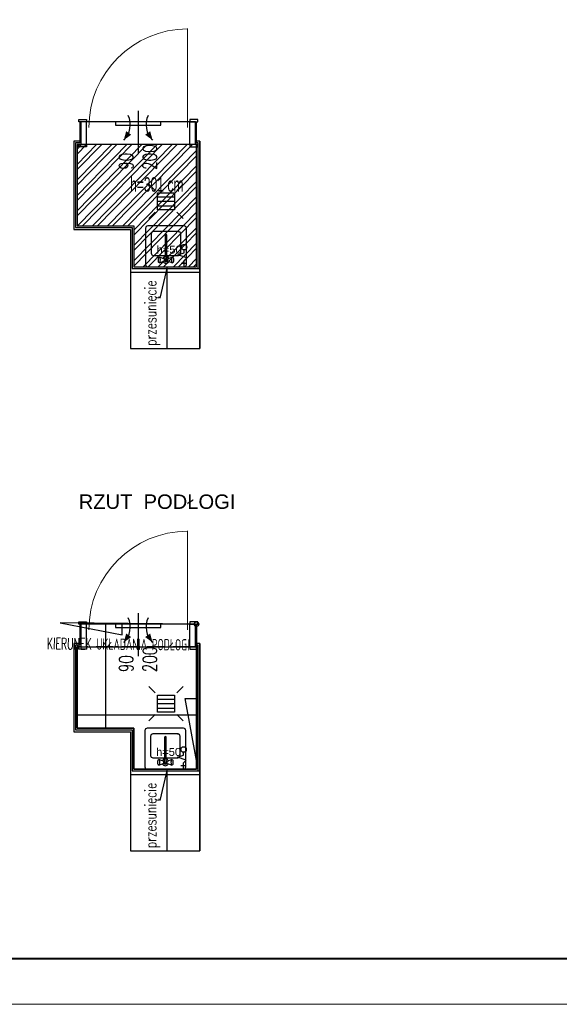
# Model space of a CAD drawing. Header units: centimetres. Extents: x -15121 to 30567, y -60641 to 0.
# Tile 201 of 256: x 8844 to 9320, y -25975 to -25106. Entities that reach past the tile are written whole.
import ezdxf
from ezdxf.enums import TextEntityAlignment as Align

# ---------------------------------------------------------------- set-up
doc = ezdxf.new("R2010")
doc.units = ezdxf.units.CM
doc.header["$LTSCALE"] = 60
doc.linetypes.add('( Dashed )', pattern=[0.75, 0.5, -0.25])
doc.layers.add('A Obramowanie', color=7, linetype='Continuous', lineweight=15, plot=False)
for name, color, linetype, lineweight in [('A Ramka', 5, 'Continuous', 40), ('A tabelka ogólna 25', 7, 'Continuous', 20), ('opisy', 1, 'Continuous', 15)]:
    doc.layers.add(name, color=color, linetype=linetype, lineweight=lineweight)
for name, color, linetype in [('AIKA podłoga wc cała', 2, 'Continuous'), ('AIKA podłoga wc pod meble', 8, 'Continuous'), ('AIKA sufity podwieszane', 8, 'Continuous'), ('AIKA TYNK', 5, 'Continuous'), ('AIKA widoki wymiarowanie', 7, 'Continuous'), ('AIKA widokowe', 7, 'Continuous'), ('AIKA wymiarowanie gnaizdka rzut lobby', 7, 'Continuous'), ('AIKA ŚCIANA', 8, 'Continuous')]:
    doc.layers.add(name, color=color, linetype=linetype)
doc.styles.add('Annotative', font='arial.ttf')
doc.styles.add('KomProjekt_txt', font='arial.ttf')
doc.styles.add('RomanS', font='romans.shx')

# ---------------------------------------------------------------- blocks, each defined once
blk = doc.blocks.new('*X5919')
at = {"color": 0}
for p, q in [((621.16, -2967.99), (636.16, -2967.99)), ((621.16, -2971.99), (636.16, -2971.99)), ((621.16, -2975.99), (636.16, -2975.99))]:
    blk.add_line(p, q, dxfattribs=at)

msp = doc.modelspace()

# ---------------------------------------------------------------- hatches: boundary and pattern name
at = {"layer": 'AIKA sufity podwieszane', "transparency": 33554610}
h = msp.add_hatch(dxfattribs=at)
h.set_pattern_fill('ANSI32', color=8, angle=0.6)
h.set_pattern_definition([(45.6, (-4704.032, 100.317), (-6.8053523, 6.6642933), []), (45.6, (-4699.542, 100.364), (-6.8053523, 6.6642933), [])])
h.paths.add_polyline_path([(9000.0423, -25216.582), (8894.6945, -25216.582), (8894.7054, -25288.3989), (8944.7054, -25288.3989), (8944.7054, -25324.3989), (9000.0423, -25324.3989)])

# ---------------------------------------------------------------- linework, layer by layer
at = {"layer": 'A Obramowanie', "transparency": 33554610}
msp.add_lwpolyline([(10389.0664, -25975.0194), (8155.9272, -25975.0194), (8155.9272, -24408.9094), (10389.0664, -24408.9094)], close=True, dxfattribs=at)
at = {"layer": 'A Ramka', "transparency": 33554610}
msp.add_lwpolyline([(10351.4715, -24449.4644), (8193.5221, -24449.4644), (8193.5221, -25934.4644), (10351.4715, -25934.4644)], close=True, dxfattribs=at)
at = {"layer": 'AIKA podłoga wc cała'}
for p, q in [((8919.8423, -25639.7074), (8919.8423, -25731.5242)), ((9000.0423, -25719.8628), (8894.7036, -25719.8628))]:
    msp.add_line(p, q, dxfattribs=at)
msp.add_lwpolyline([(8898.0423, -25639.7074), (8898.0423, -25659.7074), (8894.6945, -25659.7074), (8894.7054, -25731.5242), (8944.7054, -25731.5242), (8944.7054, -25767.5242), (9000.0423, -25767.5242), (9000.0423, -25659.7074), (8999.0423, -25659.7074), (8999.0423, -25639.7074)], close=True, dxfattribs=at)
at = {"layer": 'AIKA podłoga wc pod meble'}
for points in [[(8898.0423, -25196.582), (8898.0423, -25216.582), (8894.6945, -25216.582), (8894.7054, -25288.3989), (8944.7054, -25288.3989), (8944.7054, -25324.3989), (9000.0423, -25324.3989), (9000.0423, -25216.582), (8999.0423, -25216.582), (8999.0423, -25196.582)], [(8898.0423, -25639.7074), (8898.0423, -25659.7074), (8894.6945, -25659.7074), (8894.7054, -25731.5242), (8944.7054, -25731.5242), (8944.7054, -25767.5242), (9000.0423, -25767.5242), (9000.0423, -25659.7074), (8999.0423, -25659.7074), (8999.0423, -25639.7074)]]:
    msp.add_lwpolyline(points, close=True, dxfattribs=at)
at = {"layer": 'AIKA sufity podwieszane', "color": 8, "transparency": 33554610}
msp.add_lwpolyline([(8894.6945, -25216.582), (8894.7054, -25288.3989), (8944.7054, -25288.3989), (8944.7054, -25324.3989), (9000.0423, -25324.3989), (9000.0423, -25216.582)], close=True, dxfattribs=at)
at = {"layer": 'AIKA TYNK'}
for p, q in [((8943.2054, -25325.8989), (9003.0423, -25325.8989)), ((8943.2054, -25769.0242), (9003.0423, -25769.0242))]:
    msp.add_line(p, q, dxfattribs=at)
for points in [[(8897.0423, -25215.082), (8893.1999, -25215.082), (8893.1999, -25289.8989), (8943.2054, -25289.8989), (8943.2054, -25325.8989)], [(9001.5423, -25325.8989), (9001.5423, -25215.082), (9000.0423, -25215.082)], [(8897.0423, -25658.2074), (8893.1999, -25658.2074), (8893.1999, -25733.0242), (8943.2054, -25733.0242), (8943.2054, -25769.0242)], [(9001.5423, -25769.0242), (9001.5423, -25658.2074), (9000.0423, -25658.2074)]]:
    msp.add_lwpolyline(points, dxfattribs=at)
at = {"layer": 'AIKA widoki wymiarowanie', "color": 8}
msp.add_lwpolyline([(8894.6945, -25659.7074), (9000.0423, -25659.7074), (9000.0423, -25767.5242), (8944.7054, -25767.5242), (8944.7054, -25731.5242), (8894.7054, -25731.5242), (8894.6945, -25659.7074)], close=True, dxfattribs=at)
at = {"layer": 'AIKA widokowe', "extrusion": (0, 0, -1)}
for p, q in [((8948.5423, -25186.886), (8948.5423, -25224.6814)), ((8948.5423, -25630.0114), (8948.5423, -25667.8068))]:
    msp.add_line(p, q, dxfattribs=at)
at = {"layer": 'AIKA widokowe', "linetype": '( Dashed )', "ltscale": 0.5}
for p, q in [((8994.0423, -25196.582), (8903.0423, -25196.582)), ((8994.0423, -25216.582), (8903.0423, -25216.582)), ((8994.0423, -25639.7074), (8903.0423, -25639.7074)), ((8994.0423, -25659.7074), (8903.0423, -25659.7074))]:
    msp.add_line(p, q, dxfattribs=at)
at = {"layer": 'AIKA widokowe'}
for p, q in [((8963.5423, -25257.1382), (8957.9055, -25251.5015)), ((8982.5423, -25257.1382), (8988.179, -25251.5015)), ((8963.5423, -25276.1382), (8957.9055, -25281.775)), ((8982.5423, -25276.1382), (8988.179, -25281.775)), ((8955.0423, -25290.3989), (8955.0423, -25322.3989)), ((8989.0423, -25288.3989), (8957.0423, -25288.3989)), ((8991.0423, -25322.3989), (8991.0423, -25290.3989)), ((8960.0423, -25295.3989), (8960.0423, -25312.3989)), ((8984.0423, -25293.3989), (8962.0423, -25293.3989)), ((8972.2544, -25296.5123), (8972.2544, -25315.5041)), ((8973.8301, -25315.5041), (8973.8301, -25296.5123)), ((8986.0423, -25312.3989), (8986.0423, -25295.3989)), ((8989.0603, -25312.2338), (8989.0603, -25309.5204)), ((8962.0423, -25314.3989), (8984.0423, -25314.3989)), ((8966.1273, -25317.3989), (8966.046, -25318.0516)), ((8966.046, -25318.0516), (8966.046, -25318.7461)), ((8966.046, -25318.7461), (8966.1273, -25319.3989)), ((8966.28, -25316.8668), (8966.1273, -25317.3989)), ((8966.4857, -25316.5195), (8966.28, -25316.8668)), ((8967.0028, -25316.1436), (8966.4857, -25316.5195)), ((8967.2835, -25315.9989), (8967.0028, -25316.1436)), ((8970.3929, -25316.9915), (8967.2835, -25315.9989)), ((8971.0323, -25317.1957), (8970.3929, -25316.9915)), ((8972.2544, -25318.5378), (8972.2544, -25315.5041)), ((8973.8301, -25318.5378), (8973.8301, -25315.5041)), ((8975.0523, -25317.1957), (8975.6917, -25316.9915)), ((8978.8011, -25315.9989), (8975.6917, -25316.9915)), ((8979.0818, -25316.1436), (8978.8011, -25315.9989)), ((8979.5988, -25316.5195), (8979.0818, -25316.1436)), ((8979.8046, -25316.8668), (8979.5988, -25316.5195)), ((8979.9573, -25317.3989), (8979.8046, -25316.8668)), ((8980.0385, -25318.0516), (8979.9573, -25317.3989)), ((8979.9573, -25319.3989), (8980.0385, -25318.7461)), ((8980.0385, -25318.7461), (8980.0385, -25318.0516)), ((8983.6377, -25313.7413), (8989.0603, -25312.2338)), ((8991.4703, -25316.6055), (8983.6377, -25313.7413)), ((8989.0423, -25318.8667), (8991.4703, -25316.6055)), ((8989.0423, -25324.3989), (8989.0423, -25318.8667)), ((8944.7054, -25324.3989), (9000.0423, -25324.3989)), ((8957.0423, -25324.3989), (8989.0423, -25324.3989)), ((8966.1273, -25319.3989), (8966.28, -25319.9309)), ((8966.28, -25319.9309), (8966.4857, -25320.2782)), ((8966.4857, -25320.2782), (8967.0028, -25320.6541)), ((8967.0028, -25320.6541), (8967.2835, -25320.7989)), ((8967.2835, -25320.7989), (8970.3929, -25319.8062)), ((8971.0323, -25319.602), (8970.3929, -25319.8062)), ((8975.0523, -25319.602), (8975.6917, -25319.8062)), ((8975.6917, -25319.8062), (8978.8011, -25320.7989)), ((8978.8011, -25320.7989), (8979.0818, -25320.6541)), ((8979.0818, -25320.6541), (8979.5988, -25320.2782)), ((8979.5988, -25320.2782), (8979.8046, -25319.9309)), ((8979.8046, -25319.9309), (8979.9573, -25319.3989)), ((8991.3107, -25321.6155), (8986.5457, -25321.6155)), ((8963.5423, -25700.2636), (8957.9055, -25694.6269)), ((8982.5423, -25700.2636), (8988.179, -25694.6269)), ((8963.5423, -25719.2636), (8957.9055, -25724.9004)), ((8982.5423, -25719.2636), (8988.179, -25724.9004)), ((8954.5423, -25733.5242), (8954.5423, -25765.5242)), ((8988.5423, -25731.5242), (8956.5423, -25731.5242)), ((8990.5423, -25765.5242), (8990.5423, -25733.5242)), ((8959.5423, -25738.5242), (8959.5423, -25755.5242)), ((8983.5423, -25736.5242), (8961.5423, -25736.5242)), ((8971.7544, -25739.6377), (8971.7544, -25758.6295)), ((8973.3301, -25758.6295), (8973.3301, -25739.6377)), ((8985.5423, -25755.5242), (8985.5423, -25738.5242)), ((8988.5603, -25755.3592), (8988.5603, -25752.6457)), ((8961.5423, -25757.5242), (8983.5423, -25757.5242)), ((8965.6273, -25760.5242), (8965.546, -25761.1769)), ((8965.546, -25761.1769), (8965.546, -25761.8715)), ((8965.546, -25761.8715), (8965.6273, -25762.5242)), ((8965.78, -25759.9921), (8965.6273, -25760.5242)), ((8965.9857, -25759.6448), (8965.78, -25759.9921)), ((8966.5028, -25759.269), (8965.9857, -25759.6448)), ((8966.7835, -25759.1242), (8966.5028, -25759.269)), ((8969.8929, -25760.1169), (8966.7835, -25759.1242)), ((8970.5323, -25760.321), (8969.8929, -25760.1169)), ((8971.7544, -25761.6631), (8971.7544, -25758.6295)), ((8973.3301, -25761.6631), (8973.3301, -25758.6295)), ((8974.5523, -25760.321), (8975.1917, -25760.1169)), ((8978.3011, -25759.1242), (8975.1917, -25760.1169)), ((8978.5818, -25759.269), (8978.3011, -25759.1242)), ((8979.0988, -25759.6448), (8978.5818, -25759.269)), ((8979.3046, -25759.9921), (8979.0988, -25759.6448)), ((8979.4573, -25760.5242), (8979.3046, -25759.9921)), ((8979.5385, -25761.1769), (8979.4573, -25760.5242)), ((8979.4573, -25762.5242), (8979.5385, -25761.8715)), ((8979.5385, -25761.8715), (8979.5385, -25761.1769)), ((8983.1377, -25756.8667), (8988.5603, -25755.3592)), ((8990.9703, -25759.7309), (8983.1377, -25756.8667)), ((8988.5423, -25761.9921), (8990.9703, -25759.7309)), ((8988.5423, -25767.5242), (8988.5423, -25761.9921)), ((8944.7054, -25767.5242), (9000.0423, -25767.5242)), ((8956.5423, -25767.5242), (8988.5423, -25767.5242)), ((8965.6273, -25762.5242), (8965.78, -25763.0563)), ((8965.78, -25763.0563), (8965.9857, -25763.4036)), ((8965.9857, -25763.4036), (8966.5028, -25763.7795)), ((8966.5028, -25763.7795), (8966.7835, -25763.9242)), ((8966.7835, -25763.9242), (8969.8929, -25762.9315)), ((8970.5323, -25762.7274), (8969.8929, -25762.9315)), ((8974.5523, -25762.7274), (8975.1917, -25762.9315)), ((8975.1917, -25762.9315), (8978.3011, -25763.9242)), ((8978.3011, -25763.9242), (8978.5818, -25763.7795)), ((8978.5818, -25763.7795), (8979.0988, -25763.4036)), ((8979.0988, -25763.4036), (8979.3046, -25763.0563)), ((8979.3046, -25763.0563), (8979.4573, -25762.5242)), ((8990.8107, -25764.7408), (8986.0457, -25764.7408))]:
    msp.add_line(p, q, dxfattribs=at)
at = {"layer": 'AIKA widokowe', "color": 2}
for p, q in [((8879.8381, -25638.5591), (8934.4552, -25649.0329)), ((8934.4552, -25649.0329), (8934.5502, -25639.0818)), ((9000.0229, -25759.917), (8990.0714, -25705.2024)), ((8990.0714, -25705.2024), (9000.0229, -25705.2024))]:
    msp.add_line(p, q, dxfattribs=at)
at = {"layer": 'AIKA widokowe'}
for points in [[(8896.0423, -25194.5836), (8903.0423, -25194.5836), (8903.0423, -25196.582), (8896.0423, -25196.582)], [(8903.0423, -25196.582), (8898.0423, -25196.582), (8898.0423, -25216.582), (8903.0423, -25216.582)], [(8928.5423, -25196.582), (8928.5423, -25199.582), (8968.5423, -25199.582), (8968.5423, -25196.582)], [(9001.0423, -25194.5836), (8994.0423, -25194.5836), (8994.0423, -25196.582), (9001.0423, -25196.582)], [(8994.0423, -25196.582), (8999.0423, -25196.582), (8999.0423, -25216.582), (8994.0423, -25216.582)], [(8896.0423, -25216.582), (8903.0423, -25216.582), (8903.0423, -25218.5805), (8896.0423, -25218.5805)], [(9001.0423, -25216.582), (8994.0423, -25216.582), (8994.0423, -25218.5805), (9001.0423, -25218.5805)], [(8965.5423, -25274.1382), (8965.5423, -25259.1382), (8980.5423, -25259.1382), (8980.5423, -25274.1382)], [(8896.0423, -25637.709), (8903.0423, -25637.709), (8903.0423, -25639.7074), (8896.0423, -25639.7074)], [(8903.0423, -25639.7074), (8898.0423, -25639.7074), (8898.0423, -25659.7074), (8903.0423, -25659.7074)], [(8928.5423, -25639.7074), (8928.5423, -25642.7074), (8968.5423, -25642.7074), (8968.5423, -25639.7074)], [(9001.0423, -25637.709), (8994.0423, -25637.709), (8994.0423, -25639.7074), (9001.0423, -25639.7074)], [(8994.0423, -25639.7074), (8999.0423, -25639.7074), (8999.0423, -25659.7074), (8994.0423, -25659.7074)], [(8896.0423, -25659.7074), (8903.0423, -25659.7074), (8903.0423, -25661.7059), (8896.0423, -25661.7059)], [(9001.0423, -25659.7074), (8994.0423, -25659.7074), (8994.0423, -25661.7059), (9001.0423, -25661.7059)], [(8965.5423, -25717.2636), (8965.5423, -25702.2636), (8980.5423, -25702.2636), (8980.5423, -25717.2636)]]:
    msp.add_lwpolyline(points, close=True, dxfattribs=at)
for points in [[(8935.819, -25212.7416, 0, 5.4, 0), (8940.1639, -25206.3584, 5.4, 5.4, 0)], [(8961.2655, -25212.7416, 0, 5.4, 0), (8956.9206, -25206.3584, 5.4, 5.4, 0)], [(8935.819, -25655.867, 0, 5.4, 0), (8940.1639, -25649.4838, 5.4, 5.4, 0)], [(8961.2655, -25655.867, 0, 5.4, 0), (8956.9206, -25649.4838, 5.4, 5.4, 0)]]:
    msp.add_lwpolyline(points, format="xyseb", dxfattribs=at)
for points in [[(8897.0423, -25216.582), (8894.6945, -25216.582), (8894.7054, -25288.3989), (8944.7054, -25288.3989), (8944.7054, -25324.3989)], [(9000.0423, -25324.3989), (9000.0423, -25216.582)], [(8974.1167, -25396.582), (8974.1167, -25324.3989), (8967.7133, -25352.1784)], [(8897.0423, -25659.7074), (8894.6945, -25659.7074), (8894.7054, -25731.5242), (8944.7054, -25731.5242), (8944.7054, -25767.5242)], [(9000.0423, -25767.5242), (9000.0423, -25659.7074)], [(8974.1167, -25839.7074), (8974.1167, -25767.5242), (8967.7133, -25795.3038)]]:
    msp.add_lwpolyline(points, dxfattribs=at)
at = {"layer": 'AIKA widokowe', "color": 2}
for points in [[(9000.0423, -25639.7074), (8879.8381, -25638.5591)], [(9000.0229, -25639.7073), (9000.0229, -25759.917)]]:
    msp.add_lwpolyline(points, dxfattribs=at)
at = {"layer": 'AIKA widokowe'}
for centre in [(8989.0603, -25307.1084), (8988.5603, -25750.2338)]:
    msp.add_circle(centre, 2.412, dxfattribs=at)
at = {"layer": 'AIKA widokowe', "color": 2}
msp.add_circle((9000.0326, -25639.7073), 2, dxfattribs=at)
msp.add_circle((9000.0326, -25639.7073), 2, dxfattribs=at)
at = {"layer": 'AIKA widokowe'}
for centre, radius, start, end in [((8922.5349, -25199.0291), 19.0919, 314.0908385, 25.3161682), ((8974.5496, -25199.0291), 19.0919, 154.6838318, 225.9091615), ((8957.0423, -25290.3989), 2, 90, 180), ((8989.0423, -25290.3989), 2, 0, 90), ((8962.0423, -25295.3989), 2, 90, 180), ((8973.0423, -25296.5123), 0.7878, 0, 180), ((8984.0423, -25295.3989), 2, 0, 90), ((8962.0423, -25312.3989), 2, 180, 270), ((8967.0995, -25316.7004), 0.7253, 11.1346905, 75.3036673), ((8961.9317, -25318.3989), 6.1602, 342.6355922, 17.3644078), ((8973.0423, -25318.3989), 3, 105.2253075, 152.0234736), ((8973.0423, -25318.3989), 1.6751, 118.0548809, 61.9451191), ((8973.0423, -25318.3989), 0.8, 190, 350), ((8973.0423, -25318.3989), 3, 27.9765264, 74.7746925), ((8984.1529, -25318.3989), 6.1602, 162.6355922, 197.3644078), ((8978.9851, -25316.7004), 0.7253, 104.6963327, 168.8653095), ((8984.0423, -25312.3989), 2, 270, 0), ((8957.0423, -25322.3989), 2, 180, 270), ((8967.0995, -25320.0973), 0.7253, 284.6963327, 348.8653095), ((8973.0423, -25318.3989), 3, 207.9765264, 332.0234736), ((8978.9851, -25320.0973), 0.7253, 191.1346905, 255.3036673), ((8989.0423, -25322.3989), 2, 270, 0), ((8922.5349, -25642.1545), 19.0919, 314.0908385, 25.3161682), ((8974.5496, -25642.1545), 19.0919, 154.6838318, 225.9091615), ((8956.5423, -25733.5242), 2, 90, 180), ((8988.5423, -25733.5242), 2, 0, 90), ((8961.5423, -25738.5242), 2, 90, 180), ((8972.5423, -25739.6377), 0.7878, 0, 180), ((8983.5423, -25738.5242), 2, 0, 90), ((8961.5423, -25755.5242), 2, 180, 270), ((8966.5995, -25759.8258), 0.7253, 11.1346905, 75.3036673), ((8961.4317, -25761.5242), 6.1602, 342.6355922, 17.3644078), ((8972.5423, -25761.5242), 3, 105.2253075, 152.0234736), ((8972.5423, -25761.5242), 1.6751, 118.0548809, 61.9451191), ((8972.5423, -25761.5242), 0.8, 190, 350), ((8972.5423, -25761.5242), 3, 27.9765264, 74.7746925), ((8983.6529, -25761.5242), 6.1602, 162.6355922, 197.3644078), ((8978.4851, -25759.8258), 0.7253, 104.6963327, 168.8653095), ((8983.5423, -25755.5242), 2, 270, 0), ((8956.5423, -25765.5242), 2, 180, 270), ((8966.5995, -25763.2227), 0.7253, 284.6963327, 348.8653095), ((8972.5423, -25761.5242), 3, 207.9765264, 332.0234736), ((8978.4851, -25763.2227), 0.7253, 191.1346905, 255.3036673), ((8988.5423, -25765.5242), 2, 270, 0)]:
    msp.add_arc(centre, radius, start, end, dxfattribs=at)
for p in [(8984.0423, -25293.3989), (8983.5423, -25736.5242)]:
    msp.add_point(p, dxfattribs=at)
at = {"layer": 'AIKA wymiarowanie gnaizdka rzut lobby', "color": 8}
for p, q in [((9003.0423, -25329.3989), (8941.7054, -25329.3989)), ((9003.0423, -25772.5242), (8941.7054, -25772.5242))]:
    msp.add_line(p, q, dxfattribs=at)
for points in [[(8897.0423, -25213.582), (8891.7054, -25213.582), (8891.7054, -25291.3999), (8941.7054, -25291.3989), (8941.7054, -25396.582), (9000.0423, -25396.582), (9003.0423, -25396.582), (9003.0423, -25213.582), (9000.0423, -25213.582)], [(8897.0423, -25656.7074), (8891.7054, -25656.7074), (8891.7054, -25734.5253), (8941.7054, -25734.5242), (8941.7054, -25839.7074), (9000.0423, -25839.7074), (9003.0423, -25839.7074), (9003.0423, -25656.7074), (9000.0423, -25656.7074)]]:
    msp.add_lwpolyline(points, dxfattribs=at)
at = {"layer": 'AIKA ŚCIANA'}
for p, q in [((8897.0423, -25198.582), (8897.0423, -25213.582)), ((8897.0423, -25213.582), (8891.7054, -25213.582)), ((9003.0423, -25213.582), (9000.0423, -25213.582)), ((9003.0423, -25213.582), (9003.0423, -25396.582)), ((8891.7054, -25291.3999), (8941.7054, -25291.582)), ((8941.7054, -25291.582), (8941.7054, -25396.582)), ((8897.0423, -25641.7074), (8897.0423, -25656.7074)), ((8897.0423, -25656.7074), (8891.7054, -25656.7074)), ((9003.0423, -25656.7074), (9000.0423, -25656.7074)), ((9003.0423, -25656.7074), (9003.0423, -25839.7074)), ((8891.7054, -25734.5253), (8941.7054, -25734.7074)), ((8941.7054, -25734.7074), (8941.7054, -25839.7074))]:
    msp.add_line(p, q, dxfattribs=at)
at = {"layer": 'opisy', "color": 0, "extrusion": (0, 0, -1)}
for p, q in [((8992.0423, -25201.582), (8992.0423, -25114.147)), ((8992.0423, -25644.7074), (8992.0423, -25557.2724))]:
    msp.add_line(p, q, dxfattribs=at)
at = {"layer": 'opisy', "color": 5}
for p, q in [((8897.0423, -25196.582), (8897.0423, -25215.082)), ((9000.0423, -25196.582), (9000.0423, -25215.082)), ((8897.0423, -25639.7074), (8897.0423, -25658.2074)), ((9000.0423, -25639.7074), (9000.0423, -25658.2074))]:
    msp.add_line(p, q, dxfattribs=at)
at = {"layer": 'opisy', "color": 4}
for p, q in [((8897.0423, -25213.582), (8897.0423, -25198.582)), ((9000.0423, -25213.582), (9000.0423, -25198.582)), ((8891.9037, -25244.3631), (8891.9037, -25244.3631)), ((8897.0423, -25656.7074), (8897.0423, -25641.7074)), ((9000.0423, -25656.7074), (9000.0423, -25641.7074)), ((8891.9037, -25687.4884), (8891.9037, -25687.4884))]:
    msp.add_line(p, q, dxfattribs=at)
at = {"layer": 'opisy'}
for p, q in [((8903.0423, -25213.482), (8903.0423, -25199.132)), ((8994.0423, -25213.482), (8994.0423, -25199.132)), ((8903.0423, -25656.6074), (8903.0423, -25642.2574)), ((8994.0423, -25656.6074), (8994.0423, -25642.2574))]:
    msp.add_line(p, q, dxfattribs=at)
at = {"layer": 'opisy', "color": 1, "extrusion": (0, 0, -1)}
for centre in [(-8992.0423, -25201.582), (-8992.0423, -25644.7074)]:
    msp.add_arc(centre, 87, 0, 90, dxfattribs=at)

# ---------------------------------------------------------------- block references
at = {"layer": 'AIKA widokowe'}
for p in [(8344.3784, -22294.6478), (8344.3784, -22737.7732)]:
    msp.add_blockref('*X5919', p, dxfattribs=at)

# ---------------------------------------------------------------- texts
at = {"layer": 'A tabelka ogólna 25', "transparency": 33554610, "style": 'Annotative'}
msp.add_text('RZUT  PODŁOGI', height=12.727273, dxfattribs=at).set_placement((8965.1915, -25525.2413), align=Align.TOP_CENTER)
at = {"layer": 'A tabelka ogólna 25', "transparency": 33554610, "insert": (8941.3711, -25245.4311), "char_height": 12.727273, "attachment_point": 1, "style": 'Annotative'}
msp.add_mtext('{\\W0.6;h=301 cm}', dxfattribs=at)
at = {"layer": 'AIKA widokowe', "style": 'RomanS', "width": 0.7}
for s, height, p in [('200', 12.5, (8965.0545, -25238.8715)), ('90', 12.5, (8944.2212, -25238.8715)), ('przesunięcie', 10, (8964.5463, -25394.1517)), ('200', 12.5, (8965.0545, -25681.9969)), ('90', 12.5, (8944.2212, -25681.9969)), ('przesunięcie', 10, (8964.5463, -25837.277))]:
    msp.add_text(s, height=height, rotation=90, dxfattribs=at).set_placement(p)
at = {"layer": 'AIKA widokowe', "style": 'KomProjekt_txt'}
for p in [(8964.8508, -25312.7676), (8964.3508, -25755.8929)]:
    msp.add_text('h=50', height=7, dxfattribs=at).set_placement(p)
at = {"layer": 'AIKA widokowe', "color": 2, "insert": (8993.8033, -25652.9628), "char_height": 10, "width": 237.48282, "attachment_point": 3, "rotation": 359.4526795, "style": 'RomanS'}
msp.add_mtext('{\\W0.6;KIERUNEK UKŁADANIA PODŁOGI}', dxfattribs=at)

doc.saveas('drawing.dxf')
